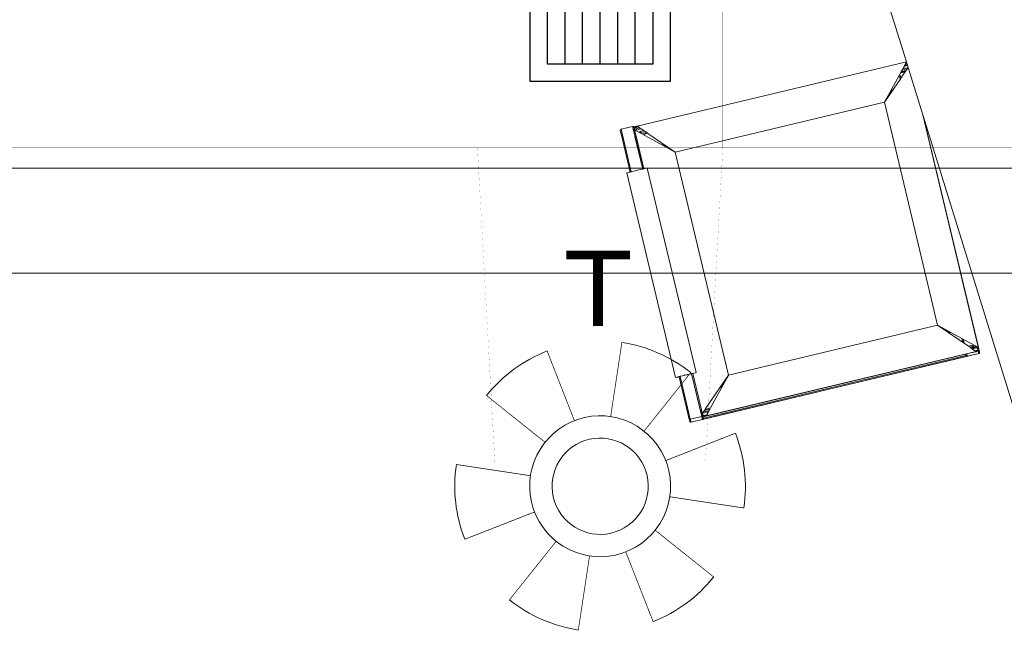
# Model space of a CAD drawing. Header units: millimetres. Extents: x 504675 to 860349, y -23215 to 63575.
# Tile 134 of 177: x 581462 to 582866, y 35757 to 36647. Entities that reach past the tile are written whole.
import ezdxf

# ---------------------------------------------------------------- set-up
doc = ezdxf.new("R2010")
doc.units = ezdxf.units.MM
doc.header["$LTSCALE"] = 10
doc.linetypes.add('LEVEL-F-OVERALL LAYOUT$0$HIDDEN', pattern=[0.375, 0.25, -0.125])
doc.layers.get('0').update_dxf_attribs({"linetype": 'CONTINUOUS'})
for name, color, linetype, lineweight in [('ARCH', 8, 'CONTINUOUS', 0), ('Ceiling', 35, 'CONTINUOUS', 5), ('furniture', 8, 'CONTINUOUS', 5), ('HVAC-Kitchen Fresh Air Duct', 102, 'CONTINUOUS', 30), ('MEPTEK-SAD', 6, 'CONTINUOUS', 30), ('MEPTEK-TEXT', 7, 'CONTINUOUS', 30), ('MEPTEL LINEAR GRILL', 5, 'CONTINUOUS', 30), ('VJA-FF-PENDENT SPRINKLER HEAD', 3, 'CONTINUOUS', 0)]:
    doc.layers.add(name, color=color, linetype=linetype, lineweight=lineweight)
doc.layers.add('LEVEL-F-OVERALL LAYOUT$0$DASH1L', color=8, linetype='LEVEL-F-OVERALL LAYOUT$0$HIDDEN')
doc.styles.get("Standard").update_dxf_attribs({"font": 'verdana.ttf'})

# ---------------------------------------------------------------- blocks, each defined once
blk = doc.blocks.new('ARCH')
at = {"layer": 'LEVEL-F-OVERALL LAYOUT$0$DASH1L'}
h = blk.add_hatch(dxfattribs=at)
h.set_pattern_fill('ANGLE', color=8, scale=10, angle=352.0664)
h.set_pattern_definition([(352.0664444, (-404119.055, 373340.98), (9.6410197, 69.1814516), [50.8, -19.05]), (82.0664444, (-404119.055, 373340.98), (-69.1814516, 9.6410197), [50.8, -19.05])])
edge = h.paths.add_edge_path(flags=16)
edge.add_line((572074.7, 35847.1), (602196.9, 29528.2))
edge.add_line((602196.9, 29528.2), (599472.6, 39352))
edge.add_arc((597545.4, 38817.5), 2000, 15.4994, 89.9984)
edge.add_line((597545.4, 40817.5), (573256.1, 40817.5))
edge.add_arc((576210.3, 22394.2), 18658.7, 99.10996, 106.69033)
edge.add_line((570851.6, 40266.8), (572074.7, 35847.1))
h.paths.add_polyline_path([(583373.8, 40816), (583374.1, 40875), (586424.1, 40859.1), (586423.9, 40816)], flags=16)
h.paths.add_polyline_path([(600840.9, 34605.1), (600792.8, 34591.5), (599498, 39260.6), (599546.1, 39274.3)])
h.paths.add_polyline_path([(587210.4, 32671.8), (587195, 32598.4), (582693, 33542.8), (582708.4, 33616.2)])
edge = h.paths.add_edge_path()
edge.add_line((572071.7, 35387.9), (601863.3, 29138.4))
edge.add_arc((601986.5, 29725.6), 600, 258.1526, 375.4994)
edge.add_line((602564.7, 29886), (599906.3, 39472.3))
edge.add_arc((597545.4, 38817.5), 2450, 15.4994, 89.9984)
edge.add_line((597545.4, 41267.5), (573220.5, 41267.5))
edge.add_arc((576210.3, 22394.2), 19108.7, 99.00183, 106.23582)
edge.add_arc((571035.5, 40164.8), 600, 106.2358, 195.469)
edge.add_line((570457.2, 40004.7), (571616.6, 35815.1))
edge.add_arc((572194.9, 35975.1), 600, 195.469, 258.1526)
h.paths.add_polyline_path([(587210.4, 32671.8), (587195.4, 32600.5), (587195.4, 32600.5)])
at = {"layer": 'furniture'}
for p, q in [((582726.7, 36587.3), (582653.8, 36822.5)), ((582726.7, 36587.3), (582342.6, 36495.6)), ((582718.7, 36571.8), (582723.9, 36581.1)), ((582718.9, 36563.8), (582729.4, 36578.9)), ((582724.5, 36576.3), (582722.4, 36575.9)), ((582722.4, 36575.8), (582722.4, 36575.9)), ((582727.9, 36578.8), (582723.4, 36577.7)), ((582727.9, 36578.8), (582723.4, 36577.7)), ((582726.3, 36574.7), (582723.7, 36574.1)), ((582726.4, 36574.8), (582723.8, 36574.1)), ((582727.9, 36582.1), (582723.9, 36581.1)), ((582723.9, 36581.1), (582724, 36581.3)), ((582724.9, 36583.1), (582724, 36581.3)), ((582728, 36582.3), (582724, 36581.3)), ((582724.5, 36576.4), (582724.5, 36576.3)), ((582724.9, 36583.1), (582727.8, 36583.8)), ((582724.9, 36583.1), (582725.1, 36583.4)), ((582726.3, 36585.6), (582725.1, 36583.4)), ((582727.4, 36577.1), (582725.3, 36576.6)), ((582725.3, 36576.6), (582727.4, 36577)), ((582725.3, 36576.5), (582725.3, 36576.6)), ((582726.3, 36585.6), (582726.9, 36586.7)), ((582726.3, 36585.6), (582726.8, 36585.6)), ((582726.3, 36574.6), (582726.3, 36574.7)), ((582726.9, 36586.7), (582726.7, 36587.3)), ((582726.8, 36585.6), (582726.8, 36585.7)), ((582727.8, 36583.8), (582726.9, 36586.7)), ((582728.3, 36582.3), (582727.8, 36583.8)), ((582728.3, 36582.3), (582728.2, 36582.3)), ((582728.3, 36582.2), (582728.2, 36582.2)), ((582728.3, 36582.2), (582728.3, 36582.3)), ((582729.4, 36578.9), (582728.3, 36582.2)), ((582750.2, 36511.6), (582729.4, 36578.9)), ((582718.7, 36571.8), (582695.5, 36529.6)), ((582695.5, 36529.6), (582717.7, 36561.9)), ((582717.3, 36563.9), (582716.7, 36566.1)), ((582716.7, 36566), (582717.2, 36563.8)), ((582717.4, 36563.2), (582717.2, 36563.8)), ((582717.4, 36563.3), (582717.3, 36563.7)), ((582717.7, 36561.9), (582717.6, 36562)), ((582717.7, 36562), (582718.8, 36563.6)), ((582717.7, 36562), (582717.7, 36562.1)), ((582717.7, 36562), (582717.7, 36561.9)), ((582718.4, 36565.7), (582717.8, 36568)), ((582718.4, 36565.7), (582717.8, 36568)), ((582717.8, 36567.9), (582718.3, 36565.6)), ((582718.5, 36565.8), (582717.9, 36568.1)), ((582718.5, 36564.9), (582718.8, 36563.6)), ((582718.9, 36563.8), (582718.6, 36565.1)), ((582718.9, 36563.6), (582718.6, 36565)), ((582718.9, 36563.7), (582718.6, 36565)), ((582718.9, 36563.6), (582718.8, 36563.6)), ((582718.9, 36563.8), (582718.9, 36563.7)), ((582718.9, 36563.7), (582718.9, 36563.6)), ((582719.9, 36571.7), (582722.4, 36572.2)), ((582722.3, 36572.2), (582719.9, 36571.6)), ((582719.9, 36571.7), (582722.4, 36572.2)), ((582720.1, 36572), (582722.7, 36572.8)), ((582720.6, 36572.8), (582722.9, 36573.3)), ((582720.6, 36572.8), (582720.6, 36572.7)), ((582723.2, 36573.9), (582720.9, 36573.4)), ((582723.3, 36574), (582721, 36573.5)), ((582721, 36573.5), (582723.3, 36574)), ((582723.3, 36574), (582721, 36573.4)), ((582721, 36573.4), (582721, 36573.5)), ((582724.2, 36572.6), (582722.5, 36572.2)), ((582722.6, 36572.3), (582724.3, 36572.7)), ((582722.6, 36572.3), (582724.3, 36572.7)), ((582722.9, 36573.3), (582722.9, 36573.3)), ((582723, 36572.9), (582725.3, 36573.7)), ((582723.3, 36573.4), (582725.5, 36573.9)), ((582723.3, 36573.4), (582723.3, 36573.4)), ((582726.3, 36574.6), (582723.7, 36574)), ((582723.7, 36574.1), (582726.3, 36574.6)), ((582725.5, 36573.9), (582725.6, 36574)), ((582695.5, 36529.6), (582706.3, 36547.7)), ((582695.5, 36529.6), (582706.6, 36547.6)), ((582695.5, 36529.6), (582700.9, 36538.8)), ((582701.1, 36538.7), (582695.5, 36529.6)), ((582701.3, 36538.5), (582695.5, 36529.6)), ((582695.5, 36529.6), (582397.1, 36458.4)), ((582771.3, 36211.8), (582695.5, 36529.6)), ((582750.2, 36511.5), (582750.2, 36511.6)), ((582828.2, 36184.9), (582750.2, 36511.5)), ((582750.6, 36510.5), (582750.2, 36511.5)), ((582750.6, 36510.4), (582750.6, 36510.5)), ((582828.9, 36182.4), (582750.6, 36510.4)), ((582318.9, 36490.5), (582318.7, 36489.9)), ((582319.1, 36490.7), (582318.9, 36490.5)), ((582319.4, 36490.9), (582319.1, 36490.7)), ((582319.6, 36491.1), (582319.4, 36490.9)), ((582319.9, 36491.2), (582319.6, 36491.1)), ((582336.3, 36495.1), (582319.9, 36491.2)), ((582334.4, 36430.4), (582319.9, 36491.2)), ((582336.6, 36495.1), (582336.3, 36495.1)), ((582336.3, 36495.1), (582336.7, 36493.6)), ((582336.3, 36495.1), (582336.6, 36493.6)), ((582336.9, 36495.1), (582336.6, 36495.1)), ((582337.1, 36491.9), (582336.6, 36493.6)), ((582336.6, 36493.6), (582337.3, 36490.6)), ((582336.7, 36493.6), (582336.7, 36493.6)), ((582336.7, 36493.6), (582336.7, 36493.5)), ((582336.7, 36493.5), (582336.8, 36493.3)), ((582336.8, 36493.3), (582337.1, 36491.9)), ((582337.5, 36490.7), (582336.8, 36493.3)), ((582337.2, 36495), (582336.9, 36495.1)), ((582337.1, 36491.9), (582337.5, 36490.7)), ((582337.5, 36494.9), (582337.2, 36495)), ((582337.5, 36490.7), (582337.3, 36490.6)), ((582337.3, 36490.6), (582337.5, 36490.7)), ((582337.4, 36490.6), (582337.3, 36490.6)), ((582337.3, 36490.6), (582337.7, 36489.2)), ((582337.3, 36490.6), (582337.3, 36490.6)), ((582337.4, 36490.6), (582337.5, 36490.7)), ((582337.5, 36490.5), (582337.4, 36490.6)), ((582337.5, 36490.6), (582337.4, 36490.6)), ((582337.9, 36494.5), (582337.5, 36494.9)), ((582337.6, 36490.7), (582337.5, 36490.7)), ((582337.5, 36490.7), (582337.5, 36490.7)), ((582337.5, 36490.7), (582337.6, 36490.7)), ((582337.5, 36490.6), (582337.5, 36490.7)), ((582337.5, 36490.7), (582337.8, 36489.2)), ((582337.5, 36490.7), (582337.6, 36490.7)), ((582337.6, 36490.6), (582337.5, 36490.6)), ((582337.8, 36489.4), (582337.5, 36490.6)), ((582337.8, 36489.2), (582337.5, 36490.5)), ((582338.2, 36493.9), (582337.9, 36494.5)), ((582341.7, 36495.3), (582338.1, 36494.5)), ((582338.1, 36494.4), (582338.1, 36494.5)), ((582338.1, 36494.4), (582338.1, 36494.3)), ((582338.2, 36494.2), (582338.1, 36494.3)), ((582338.2, 36494.2), (582338.2, 36494.1)), ((582338.2, 36494.1), (582338.2, 36493.9)), ((582338.2, 36493.8), (582338.2, 36493.9)), ((582338.3, 36493.7), (582338.2, 36493.8)), ((582338.3, 36493.4), (582338.3, 36493.7)), ((582338.3, 36493.4), (582338.4, 36493.3)), ((582338.4, 36493), (582339.5, 36493.3)), ((582338.4, 36493), (582338.4, 36493.3)), ((582338.4, 36493), (582338.5, 36492.9)), ((582338.4, 36493), (582338.4, 36493)), ((582338.5, 36492.8), (582339.4, 36493)), ((582338.5, 36492.8), (582338.5, 36492.9)), ((582338.5, 36492.9), (582338.5, 36492.8)), ((582338.5, 36492.8), (582338.5, 36492.8)), ((582338.5, 36492.8), (582338.5, 36492.7)), ((582338.5, 36492.7), (582338.5, 36492.6)), ((582338.5, 36492.6), (582338.6, 36492)), ((582338.6, 36492), (582338.8, 36491.4)), ((582338.8, 36491.4), (582338.9, 36491)), ((582338.9, 36491), (582338.9, 36490.9)), ((582339, 36491), (582338.9, 36490.9)), ((582338.9, 36491), (582338.9, 36490.9)), ((582339, 36491), (582338.9, 36491)), ((582338.9, 36490.9), (582338.9, 36490.9)), ((582338.9, 36490.9), (582339.1, 36490.1)), ((582338.9, 36490.9), (582339, 36490.8)), ((582339, 36491.9), (582339.3, 36492.7)), ((582339, 36491), (582339, 36491.9)), ((582339, 36491), (582339.1, 36491.1)), ((582339, 36491), (582339, 36491)), ((582339, 36491), (582339, 36491)), ((582339, 36490.8), (582339, 36491)), ((582339.1, 36491), (582339, 36491)), ((582339, 36490.8), (582339.1, 36490.5)), ((582339.1, 36491.2), (582339.4, 36492.6)), ((582339.5, 36492.6), (582339.1, 36491.2)), ((582339.1, 36491.1), (582341.2, 36491.6)), ((582341.3, 36491.5), (582339.1, 36491)), ((582339.1, 36491.2), (582339.1, 36491.2)), ((582339.1, 36491.2), (582339.1, 36491.1)), ((582339.1, 36491.1), (582339.1, 36491)), ((582339.1, 36491), (582339.1, 36490.9)), ((582339.1, 36490.8), (582339.2, 36490.2)), ((582339.1, 36490.5), (582339.2, 36490.2)), ((582339.1, 36490.1), (582339.1, 36490.5)), ((582339.3, 36492.7), (582339.4, 36493)), ((582339.4, 36493), (582339.5, 36493.3)), ((582339.4, 36493), (582339.7, 36493.1)), ((582339.4, 36492.7), (582339.5, 36492.8)), ((582339.5, 36493.3), (582339.7, 36493.6)), ((582339.5, 36493.3), (582339.8, 36493.3)), ((582339.8, 36493.1), (582339.5, 36492.7)), ((582339.5, 36492.8), (582339.7, 36493.1)), ((582339.7, 36493.6), (582340.2, 36494.3)), ((582339.7, 36493.1), (582339.8, 36493.3)), ((582339.7, 36493.1), (582339.8, 36493.1)), ((582339.8, 36493.3), (582340.3, 36494.1)), ((582339.8, 36493.1), (582342.2, 36493.7)), ((582339.9, 36493.3), (582339.8, 36493.1)), ((582339.8, 36493.3), (582339.9, 36493.3)), ((582340.3, 36494), (582339.9, 36493.3)), ((582339.9, 36493.3), (582342, 36493.8)), ((582340.2, 36494.3), (582340.9, 36494.9)), ((582341.1, 36494.7), (582340.3, 36494)), ((582340.3, 36494.1), (582341, 36494.7)), ((582340.9, 36494.9), (582341.7, 36495.3)), ((582341.1, 36494.8), (582341.5, 36495.1)), ((582341.5, 36495), (582341.1, 36494.7)), ((582342.7, 36495.5), (582341.5, 36495)), ((582341.5, 36495.1), (582342.4, 36495.5)), ((582343.1, 36490.5), (582341.5, 36490.1)), ((582341.7, 36495.3), (582342.6, 36495.6)), ((582342.4, 36495.5), (582341.7, 36495.3)), ((582341.7, 36495.3), (582341.7, 36495.3)), ((582342, 36491.8), (582343.8, 36492.2)), ((582343.8, 36492.1), (582342.1, 36491.7)), ((582342.4, 36495.5), (582342.6, 36495.6)), ((582342.7, 36495.6), (582342.4, 36495.5)), ((582342.4, 36493.9), (582344.4, 36494.4)), ((582342.6, 36495.6), (582342.6, 36495.6)), ((582342.6, 36495.6), (582342.7, 36495.6)), ((582342.6, 36493.8), (582344.6, 36494.3)), ((582342.7, 36495.6), (582342.7, 36495.5)), ((582342.7, 36495.5), (582344.4, 36494.4)), ((582348.3, 36491.7), (582344, 36490.7)), ((582348.4, 36491.7), (582344.1, 36490.6)), ((582348.5, 36491.6), (582344.2, 36490.5)), ((582344.4, 36494.4), (582344.6, 36494.3)), ((582346.7, 36492.8), (582344.5, 36492.3)), ((582344.6, 36494.3), (582346.4, 36493)), ((582344.6, 36492.4), (582346.6, 36492.9)), ((582346.4, 36493), (582346.6, 36492.9)), ((582346.6, 36492.9), (582346.7, 36492.8)), ((582346.7, 36492.8), (582348.3, 36491.7)), ((582348.3, 36491.7), (582348.4, 36491.7)), ((582348.4, 36491.7), (582348.5, 36491.6)), ((582348.5, 36491.6), (582357.8, 36485.3)), ((582318.7, 36489.9), (582318.7, 36489.2)), ((582318.7, 36489.2), (582320.3, 36482.6)), ((582318.7, 36489.2), (582319.6, 36486.3)), ((582319.8, 36485.5), (582319.6, 36486.3)), ((582320.3, 36482.6), (582332.9, 36430.1)), ((582320.6, 36482), (582320.3, 36482.6)), ((582320.3, 36482.6), (582321.2, 36479.4)), ((582321.3, 36478.9), (582321.2, 36479.4)), ((582337.7, 36489.2), (582337.7, 36489)), ((582337.7, 36489.2), (582337.8, 36489.2)), ((582337.7, 36489.2), (582337.8, 36489.2)), ((582337.8, 36489.2), (582337.7, 36489.2)), ((582337.8, 36489), (582337.7, 36489)), ((582337.7, 36489), (582338.3, 36486.6)), ((582337.9, 36489.6), (582337.8, 36489.4)), ((582337.8, 36489.4), (582337.8, 36489.2)), ((582337.9, 36489.2), (582337.8, 36489.4)), ((582337.8, 36489.2), (582337.9, 36489.2)), ((582337.8, 36489.2), (582337.8, 36489.2)), ((582337.8, 36489), (582337.8, 36489.2)), ((582337.9, 36489.1), (582337.8, 36489)), ((582338.3, 36486.9), (582337.8, 36489)), ((582338, 36489.3), (582337.9, 36489.2)), ((582337.9, 36489.1), (582338, 36489.2)), ((582337.9, 36489.1), (582337.9, 36489.2)), ((582337.9, 36489.2), (582337.9, 36489.2)), ((582338, 36489.1), (582337.9, 36489.1)), ((582337.9, 36489.1), (582337.9, 36489.1)), ((582337.9, 36489.1), (582338.8, 36485.4)), ((582338.3, 36486.9), (582338.3, 36486.9)), ((582338.3, 36486.8), (582338.3, 36486.9)), ((582338.7, 36485.3), (582338.3, 36486.8)), ((582338.3, 36486.8), (582338.6, 36485.3)), ((582338.3, 36486.6), (582338.6, 36485.3)), ((582338.3, 36486.6), (582338.6, 36485.3)), ((582338.6, 36485.3), (582338.6, 36485.3)), ((582338.7, 36485.3), (582338.6, 36485.3)), ((582338.6, 36485.3), (582338.6, 36485.1)), ((582338.6, 36485.3), (582338.9, 36484.5)), ((582338.8, 36484.5), (582338.6, 36485.1)), ((582338.7, 36485.3), (582338.8, 36485.4)), ((582339, 36484.5), (582338.7, 36485.3)), ((582338.8, 36485.4), (582339, 36484.5)), ((582338.9, 36485.4), (582338.8, 36485.4)), ((582338.9, 36484.5), (582338.8, 36484.5)), ((582338.9, 36484.5), (582338.8, 36484.5)), ((582338.8, 36484.5), (582338.8, 36484.4)), ((582338.9, 36484.4), (582338.8, 36484.4)), ((582338.8, 36484.4), (582339.3, 36482.4)), ((582339.1, 36483.7), (582338.8, 36484.4)), ((582338.9, 36484.5), (582338.9, 36484.5)), ((582338.9, 36484.4), (582338.9, 36484.5)), ((582338.9, 36484.5), (582338.9, 36484.5)), ((582339, 36484.5), (582338.9, 36484.5)), ((582338.9, 36484.5), (582338.9, 36484.4)), ((582338.9, 36484.4), (582338.9, 36484.5)), ((582338.9, 36484.4), (582338.9, 36484.4)), ((582338.9, 36484.4), (582339.1, 36483.7)), ((582338.9, 36484.4), (582338.9, 36484.4)), ((582338.9, 36484.4), (582339, 36484.4)), ((582339.1, 36483.7), (582338.9, 36484.4)), ((582339.1, 36483.7), (582338.9, 36484.4)), ((582339, 36484.5), (582339.1, 36484.4)), ((582339, 36484.4), (582339, 36484.5)), ((582339.1, 36484.5), (582339, 36484.5)), ((582339, 36484.5), (582339, 36484.5)), ((582339.5, 36482.5), (582339, 36484.4)), ((582339, 36484.4), (582339.1, 36484.4)), ((582339.1, 36490), (582339.1, 36490.1)), ((582339.1, 36490.1), (582339.1, 36490.1)), ((582339.2, 36490), (582339.1, 36490)), ((582339.2, 36489.7), (582339.1, 36490)), ((582339.1, 36484.4), (582339.1, 36484.4)), ((582339.1, 36484.4), (582339.5, 36482.5)), ((582339.1, 36483.7), (582339.4, 36482.7)), ((582339.2, 36490.2), (582339.2, 36490.1)), ((582339.2, 36490.1), (582339.2, 36490)), ((582339.2, 36490), (582339.2, 36490.1)), ((582339.2, 36490), (582339.2, 36490)), ((582339.2, 36490), (582339.2, 36490)), ((582339.2, 36490), (582339.2, 36490)), ((582339.8, 36489.7), (582339.2, 36490)), ((582339.2, 36489.6), (582339.2, 36489.7)), ((582339.3, 36489.6), (582339.2, 36489.6)), ((582339.2, 36489.5), (582339.2, 36489.6)), ((582339.2, 36489.5), (582339.3, 36489.5)), ((582339.3, 36489.4), (582339.2, 36489.5)), ((582339.3, 36489.4), (582339.3, 36489.4)), ((582339.8, 36487.2), (582339.3, 36489.4)), ((582339.4, 36482.4), (582339.3, 36482.4)), ((582339.3, 36482.4), (582339.3, 36482.3)), ((582339.3, 36482.4), (582339.4, 36482.4)), ((582339.3, 36482.4), (582339.4, 36482.4)), ((582339.4, 36482.3), (582339.3, 36482.3)), ((582339.3, 36482.3), (582339.6, 36480.9)), ((582339.4, 36482.7), (582339.4, 36482.4)), ((582339.4, 36482.4), (582339.4, 36482.7)), ((582339.5, 36482.4), (582339.4, 36482.4)), ((582339.4, 36482.4), (582339.4, 36482.4)), ((582339.4, 36482.3), (582339.4, 36482.4)), ((582339.4, 36482.3), (582339.4, 36482.4)), ((582339.6, 36482.4), (582339.4, 36482.3)), ((582339.8, 36481), (582339.4, 36482.4)), ((582339.7, 36482.1), (582339.4, 36482.3)), ((582339.4, 36482.3), (582339.4, 36482.3)), ((582339.4, 36482.2), (582339.4, 36482.3)), ((582339.4, 36482.2), (582339.8, 36481)), ((582339.6, 36482.6), (582339.5, 36482.5)), ((582339.5, 36482.5), (582339.5, 36482.4)), ((582339.5, 36482.5), (582339.6, 36482.5)), ((582339.6, 36480.9), (582339.8, 36481)), ((582339.8, 36481), (582339.6, 36480.9)), ((582339.6, 36480.9), (582339.7, 36480.8)), ((582339.8, 36480.9), (582339.7, 36480.8)), ((582339.7, 36480.8), (582345.4, 36456.9)), ((582340.5, 36489.9), (582339.8, 36489.7)), ((582339.9, 36489.6), (582339.8, 36489.7)), ((582339.8, 36487.2), (582340, 36486.4)), ((582339.8, 36481), (582339.9, 36481)), ((582340, 36481), (582339.8, 36481)), ((582339.8, 36480.9), (582339.8, 36481)), ((582339.9, 36481), (582339.8, 36481)), ((582340, 36480.9), (582339.8, 36480.9)), ((582350.9, 36434.4), (582339.8, 36480.9)), ((582339.8, 36480.9), (582350.9, 36434.4)), ((582340.6, 36489.8), (582339.9, 36489.6)), ((582340, 36489.6), (582339.9, 36489.6)), ((582340.7, 36489.7), (582340, 36489.6)), ((582343.2, 36487.8), (582340, 36489.6)), ((582340, 36486.4), (582340.4, 36484.8)), ((582340.4, 36484.8), (582340.4, 36484.8)), ((582340.4, 36484.8), (582340.4, 36484.7)), ((582340.4, 36484.7), (582340.4, 36484.7)), ((582340.4, 36484.7), (582340.8, 36482.9)), ((582340.9, 36482.9), (582340.8, 36482.9)), ((582340.8, 36482.9), (582340.8, 36482.8)), ((582340.9, 36482.8), (582340.8, 36482.8)), ((582340.8, 36482.8), (582340.9, 36482.7)), ((582340.9, 36482.7), (582340.9, 36482.7)), ((582340.9, 36482.7), (582341, 36482.3)), ((582341, 36482.2), (582341, 36482.3)), ((582341, 36482.3), (582341, 36482.3)), ((582341, 36482.2), (582341.2, 36481.3)), ((582341.2, 36481.3), (582341.2, 36481.3)), ((582341.2, 36481.3), (582341.2, 36481.2)), ((582341.2, 36481.2), (582341.2, 36481.2)), ((582341.2, 36481.2), (582352.3, 36434.7)), ((582352.3, 36434.7), (582341.2, 36481.2)), ((582343.2, 36490.4), (582341.7, 36490)), ((582343.3, 36490.3), (582341.9, 36490)), ((582370.2, 36473.2), (582343.2, 36487.8)), ((582345.9, 36487.7), (582347.7, 36488.1)), ((582346.1, 36487.5), (582347.9, 36488)), ((582347.3, 36486.3), (582348.3, 36486.5)), ((582348.4, 36488.3), (582350.4, 36488.8)), ((582348.4, 36486.5), (582349.4, 36486.8)), ((582348.6, 36488.1), (582350.6, 36488.6)), ((582350.2, 36487), (582352.3, 36487.5)), ((582351.7, 36485.4), (582350.7, 36485.2)), ((582351.8, 36485.4), (582350.8, 36485.1)), ((582351.9, 36485.3), (582350.9, 36485.1)), ((582354.4, 36486.1), (582352.2, 36485.6)), ((582354.5, 36486), (582352.2, 36485.5)), ((582354.7, 36486), (582352.4, 36485.4)), ((582353.6, 36484.3), (582352.7, 36484)), ((582353.7, 36484.2), (582352.8, 36484)), ((582356.3, 36484.9), (582353.8, 36484.3)), ((582356.4, 36484.8), (582353.9, 36484.2)), ((582357.8, 36485.3), (582357.7, 36485.2)), ((582357.8, 36485.3), (582357.9, 36485.2)), ((582357.9, 36485.2), (582357.8, 36485.2)), ((582357.9, 36485.2), (582397.1, 36458.4)), ((582397.1, 36458.4), (582370.2, 36473.2)), ((582397.1, 36458.4), (582379.1, 36469.5)), ((582397.1, 36458.4), (582387.9, 36463.9)), ((582397.1, 36458.4), (582387.9, 36463.8)), ((582397.1, 36458.4), (582388, 36464)), ((582388.2, 36464.2), (582397.1, 36458.4)), ((582345.4, 36456.9), (582350.8, 36434.3)), ((582397.1, 36458.4), (582473, 36140.6)), ((582350.8, 36434.3), (582349.9, 36434.1)), ((582350.9, 36434.4), (582350.8, 36434.3)), ((582352.3, 36434.7), (582350.9, 36434.4)), ((582350.9, 36434.4), (582350.9, 36434.4)), ((582353.8, 36435), (582352.3, 36434.7)), ((582352.3, 36434.7), (582352.3, 36434.7)), ((582356.3, 36435.6), (582353.8, 36435)), ((582357.2, 36435.8), (582356.3, 36435.6)), ((582357.2, 36435.8), (582426.8, 36144.1)), ((582328.9, 36429.1), (582328, 36428.9)), ((582397.6, 36137.2), (582328, 36428.9)), ((582331.4, 36429.7), (582328.9, 36429.1)), ((582332.9, 36430.1), (582331.4, 36429.7)), ((582334.4, 36430.4), (582332.9, 36430.1)), ((582335.3, 36430.7), (582334.4, 36430.4)), ((582340, 36431.8), (582335.3, 36430.7)), ((582345.1, 36433), (582340, 36431.8)), ((582349.9, 36434.1), (582345.1, 36433)), ((582473, 36140.6), (582771.3, 36211.8)), ((582771.3, 36211.8), (582780.6, 36206.4)), ((582780.3, 36205.9), (582771.3, 36211.8)), ((582771.3, 36211.8), (582805.7, 36192.9)), ((582771.3, 36211.8), (582817.9, 36179.8)), ((582789.5, 36200.9), (582771.3, 36211.8)), ((582771.3, 36211.8), (582789.4, 36200.7)), ((582771.3, 36211.8), (582780.4, 36206.2)), ((582806.2, 36190.9), (582805.7, 36192.9)), ((582805.7, 36192.9), (582805.8, 36192.8)), ((582806.3, 36190.9), (582805.8, 36192.8)), ((582805.8, 36192.8), (582825.3, 36182.1)), ((582806.8, 36188.3), (582806.4, 36190.2)), ((582806.9, 36188.2), (582806.5, 36190.1)), ((582807.8, 36190.9), (582808, 36189.8)), ((582808.1, 36189.8), (582807.8, 36190.8)), ((582808.1, 36189.8), (582807.9, 36190.8)), ((582808.2, 36189.7), (582808, 36190.8)), ((582808.2, 36189.1), (582808.8, 36186.6)), ((582808.9, 36186.5), (582808.3, 36189)), ((582808.9, 36186.5), (582808.3, 36189)), ((582809, 36186.3), (582808.4, 36189)), ((582808.9, 36186.4), (582808.9, 36186.5)), ((582816.7, 36182.1), (582818.6, 36182.6)), ((582816.7, 36182.2), (582816.7, 36182.1)), ((582818.7, 36182.6), (582818.6, 36182.6)), ((582818.7, 36182.7), (582818.8, 36182.6)), ((582821.6, 36183.3), (582818.8, 36182.6)), ((582818.8, 36182.6), (582821.6, 36183.3)), ((582821, 36181.6), (582822.8, 36182.1)), ((582822.7, 36182.1), (582821, 36181.7)), ((582825.4, 36181.6), (582822.9, 36180.9)), ((582825.3, 36182.1), (582825.9, 36181.7)), ((582825.9, 36181.6), (582825.8, 36181.7)), ((582825.9, 36181.7), (582825.9, 36181.6)), ((582825.9, 36181.7), (582827.2, 36181)), ((582828.2, 36184.9), (582828.2, 36184.9)), ((582828.5, 36183.4), (582828.2, 36184.9)), ((582828.8, 36182.4), (582828.5, 36183.4)), ((582828.8, 36182.3), (582828.9, 36182.4)), ((582828.9, 36182.4), (582828.8, 36182.3)), ((582828.8, 36182.3), (582828.8, 36182.4)), ((582828.8, 36182.3), (582828.8, 36182.4)), ((582828.8, 36182.3), (582828.8, 36182.3)), ((582828.9, 36182.1), (582828.8, 36182.3)), ((582828.9, 36182.4), (582828.9, 36182.4)), ((582828.9, 36182), (582828.9, 36182.1)), ((582829.4, 36180.2), (582828.9, 36182)), ((582829.3, 36180.4), (582828.9, 36182)), ((582436.1, 36077.4), (582813.5, 36167.5)), ((582436.8, 36081.2), (582811.1, 36170.5)), ((582811.6, 36168.7), (582437.3, 36079.4)), ((582441.2, 36082.4), (582826, 36174.2)), ((582441.6, 36082.4), (582811.1, 36170.5)), ((582829.9, 36171.3), (582782.9, 36160.1)), ((582811.1, 36170.6), (582812.6, 36170.9)), ((582811.5, 36169.3), (582811.1, 36170.6)), ((582811.5, 36169.3), (582811.1, 36170.6)), ((582811.1, 36170.5), (582811.1, 36170.6)), ((582811.1, 36170.6), (582811.1, 36170.6)), ((582811.1, 36170.5), (582811.1, 36170.5)), ((582811.2, 36170.6), (582811.6, 36168.7)), ((582811.6, 36168.7), (582811.5, 36169.3)), ((582811.6, 36168.6), (582813.1, 36169)), ((582811.6, 36168.7), (582813.1, 36169)), ((582811.6, 36168.7), (582813.1, 36169)), ((582811.6, 36168.6), (582811.6, 36168.7)), ((582811.7, 36168.5), (582811.6, 36168.6)), ((582813.2, 36168.9), (582811.7, 36168.5)), ((582811.7, 36168.4), (582811.7, 36168.5)), ((582811.9, 36168.1), (582811.7, 36168.4)), ((582812.1, 36167.9), (582811.9, 36168.1)), ((582812.3, 36167.7), (582812.1, 36167.9)), ((582813.1, 36169), (582812.2, 36170.8)), ((582812.9, 36167.5), (582812.3, 36167.7)), ((582812.6, 36170.9), (582825.6, 36174)), ((582813.1, 36169), (582812.6, 36170.9)), ((582812.6, 36170.9), (582812.7, 36170.7)), ((582812.6, 36170.9), (582812.6, 36170.9)), ((582813.1, 36169), (582812.7, 36170.7)), ((582812.7, 36170.7), (582813.1, 36169)), ((582813.1, 36169), (582812.7, 36170.7)), ((582812.9, 36167.5), (582813.2, 36168.9)), ((582813.5, 36167.5), (582812.9, 36167.5)), ((582812.9, 36167.5), (582813.5, 36167.5)), ((582813.1, 36169), (582813.1, 36169)), ((582813.1, 36169), (582813.2, 36168.9)), ((582813.2, 36168.9), (582813.5, 36167.5)), ((582829.9, 36171.3), (582813.5, 36167.5)), ((582813.5, 36167.5), (582829.9, 36171.3)), ((582818.5, 36179.9), (582817.9, 36179.8)), ((582819, 36179), (582817.9, 36179.8)), ((582818.8, 36181.1), (582818.4, 36181)), ((582818.4, 36181), (582818.4, 36181)), ((582818.5, 36179.9), (582818.5, 36179.9)), ((582820.4, 36181.5), (582818.8, 36181.1)), ((582819, 36179), (582820.3, 36179.4)), ((582820.3, 36179.4), (582819, 36179)), ((582820.3, 36179.4), (582819, 36179)), ((582819, 36179), (582819, 36179)), ((582820.7, 36177.9), (582819, 36179)), ((582819.7, 36180.2), (582819.6, 36180.2)), ((582821.7, 36180.7), (582819.7, 36180.2)), ((582819.8, 36178.5), (582824.5, 36179.1)), ((582820.4, 36179.3), (582820.3, 36179.4)), ((582820.4, 36181.5), (582820.4, 36181.5)), ((582820.6, 36177.9), (582824.8, 36178.9)), ((582824.8, 36178.9), (582820.7, 36177.9)), ((582820.8, 36177.8), (582820.7, 36177.9)), ((582823.6, 36180.1), (582820.8, 36179.4)), ((582823.6, 36180.1), (582820.8, 36179.5)), ((582820.8, 36179.5), (582820.8, 36179.4)), ((582824.9, 36178.8), (582820.8, 36177.8)), ((582824.4, 36175.3), (582820.8, 36177.8)), ((582821.8, 36180.7), (582821.7, 36180.7)), ((582822, 36180.7), (582821.9, 36180.7)), ((582822.8, 36181), (582822, 36180.7)), ((582822.8, 36180.9), (582822, 36180.7)), ((582822.9, 36180.9), (582822.8, 36181)), ((582825.4, 36181.5), (582822.9, 36180.9)), ((582824.1, 36180.2), (582825.5, 36180.6)), ((582825.5, 36180.6), (582824.1, 36180.2)), ((582825.5, 36180.6), (582824.1, 36180.2)), ((582826.4, 36175.8), (582824.4, 36175.3)), ((582824.4, 36175.3), (582826.4, 36175.8)), ((582824.4, 36175.3), (582824.4, 36175.3)), ((582825.9, 36174.2), (582824.4, 36175.3)), ((582825.6, 36174), (582828.9, 36174.8)), ((582826, 36174.2), (582825.6, 36174)), ((582825.7, 36179.3), (582827.6, 36179.6)), ((582827.7, 36179.5), (582825.9, 36179.1)), ((582825.9, 36179.1), (582827.7, 36179.5)), ((582825.9, 36174.2), (582827.1, 36174.7)), ((582826, 36174.2), (582825.9, 36174.2)), ((582827.9, 36179.5), (582826, 36179)), ((582826, 36174.2), (582826.8, 36174.5)), ((582828.6, 36176.3), (582826.7, 36175.9)), ((582826.7, 36175.8), (582828.6, 36176.3)), ((582826.8, 36174.5), (582827.1, 36174.6)), ((582826.9, 36180.9), (582827.2, 36181)), ((582827.2, 36181), (582826.9, 36180.9)), ((582828.3, 36175.6), (582827.1, 36174.6)), ((582827.1, 36174.7), (582827.5, 36175.1)), ((582827.1, 36174.6), (582827.6, 36174.9)), ((582827.6, 36180.8), (582827.2, 36181)), ((582827.5, 36175.1), (582828.2, 36175.7)), ((582827.6, 36180.8), (582827.7, 36180.2)), ((582827.6, 36180.8), (582827.7, 36180.7)), ((582827.6, 36180.8), (582827.8, 36180.2)), ((582827.6, 36174.9), (582828.3, 36175.5)), ((582827.9, 36180.1), (582827.7, 36180.7)), ((582827.7, 36180.7), (582828.1, 36180.5)), ((582827.7, 36180.2), (582827.8, 36180.2)), ((582827.9, 36179.5), (582828.3, 36177.6)), ((582827.9, 36179.4), (582828.3, 36177.6)), ((582828.1, 36180.5), (582828, 36180)), ((582828.1, 36180.5), (582829.3, 36179.8)), ((582828.5, 36177.5), (582828.1, 36179.4)), ((582831.1, 36173.2), (582828.1, 36179.4)), ((582828.1, 36179.4), (582828.5, 36177.5)), ((582828.2, 36175.7), (582828.6, 36176.3)), ((582828.3, 36177.6), (582828.4, 36177.6)), ((582828.6, 36176.2), (582828.3, 36175.6)), ((582828.3, 36175.5), (582828.7, 36176)), ((582828.4, 36177.4), (582828.6, 36176.4)), ((582828.4, 36177.4), (582828.7, 36176.4)), ((582829.3, 36179.8), (582828.5, 36179.6)), ((582829.3, 36179.8), (582828.5, 36179.6)), ((582828.7, 36176.5), (582828.6, 36177.4)), ((582828.6, 36177.4), (582829.6, 36172.9)), ((582828.6, 36176.4), (582828.7, 36176.5)), ((582828.6, 36176.4), (582828.6, 36176.4)), ((582828.6, 36176.4), (582828.6, 36176.4)), ((582828.6, 36176.4), (582828.6, 36176.3)), ((582828.7, 36176.4), (582828.6, 36176.3)), ((582828.6, 36176.3), (582828.6, 36176.4)), ((582828.6, 36176.4), (582828.7, 36176.4)), ((582828.6, 36176.4), (582828.6, 36176.4)), ((582828.6, 36176.3), (582828.6, 36176.3)), ((582828.6, 36176.3), (582828.6, 36176.3)), ((582828.7, 36176.3), (582828.6, 36176.3)), ((582828.6, 36176.3), (582828.6, 36176.3)), ((582828.6, 36176.3), (582828.6, 36176.3)), ((582828.6, 36176.3), (582828.6, 36176.3)), ((582828.6, 36176.3), (582828.6, 36176.2)), ((582828.6, 36176.3), (582828.7, 36176.1)), ((582828.6, 36176.3), (582828.6, 36176.3)), ((582828.6, 36176.3), (582828.6, 36176.3)), ((582828.6, 36176.2), (582828.7, 36176)), ((582828.7, 36176.5), (582829.1, 36177.1)), ((582829.1, 36177), (582828.7, 36176.5)), ((582828.8, 36176.2), (582828.7, 36176.5)), ((582828.7, 36176.4), (582828.7, 36176.4)), ((582828.7, 36176.4), (582828.7, 36176.3)), ((582828.7, 36176.1), (582828.8, 36176.2)), ((582828.7, 36176), (582828.7, 36176.1)), ((582828.7, 36176.1), (582829, 36174.9)), ((582828.7, 36176), (582829, 36174.8)), ((582828.8, 36176.2), (582828.9, 36176.3)), ((582829.1, 36174.9), (582828.8, 36176.2)), ((582828.9, 36176.3), (582829.3, 36177.1)), ((582829.5, 36172.9), (582828.9, 36174.8)), ((582828.9, 36174.8), (582829, 36174.8)), ((582829, 36174.8), (582829, 36174.9)), ((582829, 36174.9), (582829.6, 36172.9)), ((582829, 36174.9), (582829.1, 36174.9)), ((582829, 36174.8), (582829.6, 36172.9)), ((582829, 36174.8), (582829.5, 36172.9)), ((582829.5, 36178.5), (582829.1, 36177.2)), ((582829.1, 36177.2), (582829.5, 36178.5)), ((582829.1, 36177.1), (582829.1, 36177.2)), ((582829.1, 36177.1), (582829.1, 36177.1)), ((582829.1, 36177.1), (582829.1, 36177)), ((582829.1, 36174.9), (582829.4, 36175)), ((582829.6, 36172.9), (582829.1, 36174.9)), ((582829.3, 36180.4), (582829.4, 36180.2)), ((582829.3, 36180.4), (582829.3, 36180.1)), ((582829.3, 36180.1), (582829.3, 36180.1)), ((582829.4, 36179.8), (582829.3, 36180.1)), ((582829.4, 36179), (582829.3, 36179.8)), ((582829.3, 36179.8), (582829.4, 36179.8)), ((582829.3, 36177.1), (582829.5, 36178)), ((582829.4, 36180.2), (582829.5, 36179.9)), ((582829.5, 36179.9), (582829.4, 36179.8)), ((582829.5, 36179.9), (582829.4, 36179.8)), ((582829.5, 36178.9), (582829.4, 36179.8)), ((582830.1, 36176.8), (582829.4, 36179.8)), ((582829.4, 36179.8), (582829.4, 36179.8)), ((582829.4, 36179.8), (582829.4, 36179)), ((582829.4, 36178.6), (582829.4, 36178.9)), ((582829.4, 36178.6), (582829.5, 36178.5)), ((582829.4, 36175), (582829.8, 36175.3)), ((582831.1, 36173.2), (582829.5, 36179.9)), ((582831.1, 36173.2), (582829.5, 36179.9)), ((582829.5, 36178), (582829.5, 36178.9)), ((582829.5, 36172.9), (582829.5, 36172.9)), ((582829.6, 36172.9), (582829.5, 36172.9)), ((582829.5, 36172.8), (582829.5, 36172.9)), ((582829.5, 36172.9), (582829.5, 36172.8)), ((582829.5, 36172.8), (582829.5, 36172.8)), ((582829.5, 36172.8), (582829.6, 36172.8)), ((582830.5, 36171.6), (582829.5, 36172.8)), ((582829.9, 36171.3), (582829.5, 36172.8)), ((582829.5, 36172.8), (582829.5, 36172.8)), ((582829.5, 36172.8), (582829.5, 36172.8)), ((582829.9, 36171.3), (582829.5, 36172.8)), ((582831, 36173.2), (582829.6, 36172.9)), ((582831.1, 36173.2), (582829.6, 36172.9)), ((582829.6, 36172.8), (582829.6, 36172.8)), ((582829.8, 36175.3), (582830, 36175.8)), ((582830.5, 36171.6), (582829.9, 36171.3)), ((582829.9, 36171.3), (582830.5, 36171.6)), ((582830, 36175.8), (582830.2, 36176.3)), ((582830.1, 36176.8), (582831.1, 36173.2)), ((582830.2, 36176.3), (582830.1, 36176.8)), ((582831, 36173.2), (582830.2, 36176.3)), ((582830.9, 36172), (582830.5, 36171.6)), ((582831, 36172.3), (582830.9, 36172)), ((582831.1, 36172.9), (582831, 36173.2)), ((582831.1, 36173.2), (582831, 36173.2)), ((582831.1, 36172.6), (582831, 36172.3)), ((582831.1, 36173.2), (582831.1, 36172.9)), ((582831.1, 36172.9), (582831.1, 36172.6)), ((582782.7, 36160.1), (582466.9, 36084.7)), ((582782.8, 36160.1), (582782.7, 36160.1)), ((582782.9, 36160.1), (582782.8, 36160.1)), ((582404.9, 36139), (582407.3, 36139.5)), ((582407.3, 36139.5), (582409.7, 36140.1)), ((582409.7, 36140.1), (582410.5, 36140.3)), ((582410.5, 36140.3), (582413.9, 36141.1)), ((582413.9, 36141.1), (582414.7, 36141.3)), ((582414.7, 36141.3), (582417.1, 36141.8)), ((582417.1, 36141.8), (582419.5, 36142.4)), ((582419.5, 36142.4), (582419.7, 36142.4)), ((582419.7, 36142.4), (582420.4, 36142.6)), ((582420.4, 36142.6), (582420.5, 36142.6)), ((582420.4, 36142.6), (582434.9, 36081.8)), ((582420.7, 36142.7), (582420.5, 36142.6)), ((582420.7, 36142.6), (582420.6, 36142.6)), ((582420.6, 36142.6), (582420.7, 36142.6)), ((582420.7, 36142.7), (582421.5, 36142.9)), ((582421.8, 36142.9), (582421.5, 36142.8)), ((582421.5, 36142.8), (582421.8, 36142.9)), ((582421.5, 36142.9), (582421.8, 36142.9)), ((582421.9, 36143), (582421.8, 36142.9)), ((582422, 36142.9), (582421.8, 36142.9)), ((582421.9, 36143), (582423.4, 36143.4)), ((582421.9, 36143), (582421.9, 36143)), ((582421.9, 36143), (582421.9, 36143)), ((582421.9, 36143), (582422, 36142.9)), ((582423.4, 36143.3), (582422, 36142.9)), ((582422, 36142.9), (582434.4, 36091)), ((582425.9, 36143.9), (582423.4, 36143.3)), ((582423.4, 36143.4), (582425.9, 36143.9)), ((582426.8, 36144.1), (582425.9, 36143.9)), ((582425.9, 36143.9), (582426.8, 36144.1)), ((582473, 36140.6), (582447.5, 36094.1)), ((582461.1, 36123.3), (582473, 36140.6)), ((582473, 36140.6), (582461.9, 36122.5)), ((582467.1, 36131.6), (582473, 36140.6)), ((582473, 36140.6), (582467.4, 36131.5)), ((582467.5, 36131.4), (582473, 36140.6)), ((582473, 36140.6), (582467.6, 36131.3)), ((582397.6, 36137.2), (582398.5, 36137.4)), ((582398.5, 36137.3), (582397.6, 36137.2)), ((582398.5, 36137.4), (582401, 36138)), ((582401.1, 36137.9), (582398.5, 36137.3)), ((582401, 36138), (582402.5, 36138.4)), ((582402.5, 36138.3), (582401.1, 36137.9)), ((582402.5, 36138.4), (582404, 36138.7)), ((582402.5, 36138.4), (582402.5, 36138.3)), ((582402.5, 36138.3), (582402.5, 36138.3)), ((582402.5, 36138.3), (582415, 36085.7)), ((582404, 36138.7), (582404.8, 36138.9)), ((582404, 36138.7), (582404, 36138.7)), ((582418.5, 36077.9), (582404, 36138.7)), ((582404.8, 36138.9), (582404.9, 36139)), ((582461.1, 36123.3), (582440, 36092.3)), ((582415.1, 36085.7), (582415, 36085.7)), ((582415.1, 36085.7), (582416.6, 36079.1)), ((582466.7, 36084.7), (582419.8, 36073.5)), ((582434.1, 36091), (582433.8, 36091.3)), ((582433.9, 36090.9), (582434.1, 36091)), ((582434.1, 36090.9), (582433.9, 36090.8)), ((582434.1, 36091), (582434.1, 36091)), ((582434.1, 36091), (582434.3, 36091)), ((582434.2, 36090.9), (582434.1, 36091)), ((582434.2, 36090.9), (582434.1, 36090.9)), ((582434.5, 36090.3), (582434.2, 36090.9)), ((582434.9, 36088.5), (582434.2, 36090.9)), ((582434.3, 36090.9), (582434.2, 36090.9)), ((582434.4, 36091), (582434.3, 36090.9)), ((582434.3, 36091), (582434.4, 36091)), ((582434.5, 36090.3), (582434.4, 36091)), ((582434.4, 36091), (582434.4, 36091)), ((582434.7, 36089.5), (582434.5, 36090.3)), ((582434.7, 36089.5), (582434.8, 36089.3)), ((582435.2, 36087.5), (582434.7, 36087.4)), ((582435.2, 36087.4), (582434.7, 36087.3)), ((582434.9, 36088.5), (582434.8, 36089.3)), ((582435, 36087), (582434.8, 36087)), ((582435.1, 36087.9), (582434.9, 36088.5)), ((582435.2, 36086.8), (582435, 36087)), ((582435.2, 36087.5), (582435.1, 36087.9)), ((582435.1, 36085.9), (582435.5, 36086)), ((582435.5, 36085.9), (582435.1, 36085.8)), ((582435.6, 36085.9), (582435.1, 36085.7)), ((582435.2, 36087.5), (582435.2, 36087.5)), ((582435.2, 36087.4), (582435.2, 36087.5)), ((582435.2, 36087.4), (582435.2, 36087.4)), ((582435.4, 36086.6), (582435.2, 36087.4)), ((582435.4, 36086.6), (582435.2, 36086.8)), ((582435.4, 36086.5), (582435.4, 36086.6)), ((582435.4, 36086.6), (582435.4, 36086.6)), ((582435.5, 36086.2), (582435.4, 36086.5)), ((582435.5, 36086.2), (582435.5, 36086)), ((582435.6, 36086), (582435.5, 36085.9)), ((582435.5, 36086), (582435.5, 36086)), ((582435.5, 36086), (582435.5, 36085.9)), ((582435.5, 36085.9), (582435.6, 36085.9)), ((582435.7, 36085.9), (582435.6, 36085.9)), ((582435.6, 36085.9), (582435.6, 36085.8)), ((582435.8, 36085.5), (582435.6, 36085.9)), ((582435.6, 36085.9), (582435.6, 36085.9)), ((582435.6, 36085.8), (582435.9, 36084.9)), ((582436.1, 36083.8), (582435.6, 36085.8)), ((582436.5, 36086.2), (582435.7, 36086)), ((582435.7, 36086), (582435.8, 36086.1)), ((582435.7, 36085.9), (582435.7, 36086)), ((582435.7, 36085.9), (582435.7, 36085.9)), ((582435.7, 36085.9), (582435.8, 36085.5)), ((582435.8, 36086.1), (582437, 36087.8)), ((582435.8, 36086.1), (582436.6, 36086.3)), ((582436, 36085.1), (582435.8, 36085.5)), ((582435.8, 36085.5), (582435.9, 36084.9)), ((582435.9, 36084.9), (582435.9, 36084.9)), ((582435.9, 36084.9), (582436.3, 36084.1)), ((582435.9, 36084.9), (582436.4, 36082.8)), ((582436.1, 36084.7), (582436, 36085)), ((582436.1, 36084.7), (582436.1, 36084.6)), ((582436.1, 36084.6), (582437, 36083.6)), ((582437, 36083.6), (582436.1, 36084.6)), ((582436.1, 36083.1), (582436.1, 36083.8)), ((582436.3, 36082.8), (582436.1, 36083.8)), ((582436.3, 36084.1), (582436.9, 36083.5)), ((582436.9, 36083.5), (582437.5, 36083)), ((582437, 36087.9), (582438.2, 36089.7)), ((582437.4, 36088), (582437, 36087.9)), ((582437.4, 36087.9), (582437, 36087.8)), ((582437, 36087.8), (582437, 36087.9)), ((582437, 36083.6), (582437.1, 36083.5)), ((582437.1, 36083.5), (582437.1, 36083.6)), ((582437.1, 36083.5), (582437.1, 36083.4)), ((582437.8, 36083.1), (582437.1, 36083.5)), ((582437.1, 36083.4), (582437.7, 36083.1)), ((582439, 36086.8), (582437.3, 36086.4)), ((582437.4, 36086.5), (582439.1, 36086.9)), ((582437.8, 36083.1), (582439.8, 36083.6)), ((582439.8, 36083.5), (582437.9, 36083)), ((582438, 36083), (582439.7, 36083.4)), ((582438.2, 36089.7), (582438.7, 36090.3)), ((582438.7, 36090.4), (582440, 36092.3)), ((582438.7, 36090.4), (582440.7, 36090.9)), ((582438.7, 36090.3), (582440.6, 36090.8)), ((582438.7, 36090.3), (582438.7, 36090.4)), ((582440.2, 36088.7), (582438.7, 36088.3)), ((582440.1, 36088.6), (582438.7, 36088.3)), ((582441.9, 36092.7), (582440, 36092.3)), ((582440, 36083.5), (582442, 36083.9)), ((582444.2, 36088), (582440.1, 36087.1)), ((582442.1, 36084), (582440.1, 36083.6)), ((582440.2, 36087.2), (582444.3, 36088.1)), ((582440.2, 36083.7), (582442.1, 36084.2)), ((582442.5, 36089.3), (582440.6, 36088.8)), ((582442.4, 36089.1), (582440.6, 36088.7)), ((582440.8, 36090.8), (582444.5, 36091.7)), ((582440.9, 36091), (582444.3, 36091.8)), ((582442, 36083.9), (582441.2, 36082.4)), ((582442.1, 36084), (582442, 36083.9)), ((582443.4, 36086.5), (582442.1, 36084.2)), ((582442.1, 36084.2), (582442.1, 36084)), ((582444.9, 36093.5), (582442.9, 36093)), ((582445.2, 36089.8), (582443.4, 36089.4)), ((582444.2, 36088), (582443.4, 36086.5)), ((582445.3, 36089.9), (582443.5, 36089.5)), ((582444.3, 36088.1), (582444.2, 36088)), ((582445.2, 36089.8), (582444.3, 36088.1)), ((582444.8, 36091.8), (582446.5, 36092.2)), ((582444.9, 36091.9), (582446.6, 36092.3)), ((582445.3, 36089.9), (582445.2, 36089.8)), ((582445.3, 36089.9), (582446.5, 36092.2)), ((582447.5, 36094.1), (582445.9, 36093.7)), ((582446.6, 36092.3), (582446.5, 36092.2)), ((582447.5, 36094.1), (582446.6, 36092.3)), ((582466.8, 36084.7), (582466.7, 36084.7)), ((582466.9, 36084.7), (582466.8, 36084.7)), ((582416.6, 36079.1), (582416.9, 36078.5)), ((582417.7, 36075.2), (582416.6, 36079.1)), ((582416.9, 36078.5), (582416.9, 36078.5)), ((582416.9, 36078.5), (582417.3, 36078.1)), ((582416.9, 36078.5), (582417.7, 36075.2)), ((582417.3, 36078.1), (582417.6, 36078)), ((582417.6, 36078), (582417.9, 36077.9)), ((582417.7, 36075.2), (582417.8, 36074.6)), ((582417.8, 36074.6), (582418.7, 36074.9)), ((582417.9, 36074.3), (582417.8, 36074.6)), ((582417.9, 36077.9), (582418.2, 36077.9)), ((582418.1, 36074.1), (582417.9, 36074.3)), ((582418.3, 36073.8), (582418.1, 36074.1)), ((582418.2, 36077.9), (582418.5, 36077.9)), ((582418.5, 36073.6), (582418.3, 36073.8)), ((582418.5, 36077.9), (582434.9, 36081.8)), ((582419.3, 36075), (582418.5, 36077.9)), ((582418.5, 36077.9), (582418.5, 36077.9)), ((582418.9, 36076.6), (582418.5, 36077.9)), ((582419.1, 36073.4), (582418.5, 36073.6)), ((582418.9, 36076.6), (582419.3, 36075)), ((582419.3, 36075), (582418.9, 36076.6)), ((582419.8, 36073.5), (582419.1, 36073.4)), ((582419.2, 36075), (582419.3, 36075)), ((582419.3, 36075), (582419.3, 36075)), ((582419.3, 36074.9), (582419.3, 36075)), ((582419.3, 36074.9), (582419.4, 36074.9)), ((582419.8, 36073.5), (582419.3, 36074.9)), ((582436.1, 36077.4), (582419.8, 36073.5)), ((582435.7, 36078.9), (582434.9, 36081.9)), ((582434.9, 36081.8), (582434.9, 36081.9)), ((582434.9, 36081.9), (582435, 36081.9)), ((582434.9, 36081.8), (582435.7, 36078.9)), ((582435, 36081.9), (582435.8, 36079)), ((582435, 36081.9), (582435.1, 36081.9)), ((582435.8, 36079), (582435.1, 36081.9)), ((582435.1, 36081.9), (582435.2, 36081.9)), ((582435.2, 36081.9), (582435.4, 36082.1)), ((582435.4, 36082.1), (582435.7, 36082.3)), ((582435.7, 36082.3), (582435.9, 36082.6)), ((582436.8, 36079.1), (582435.7, 36078.8)), ((582435.7, 36078.9), (582435.8, 36078.9)), ((582435.7, 36078.9), (582435.7, 36078.9)), ((582435.7, 36078.9), (582435.7, 36078.8)), ((582435.7, 36078.8), (582436.1, 36077.4)), ((582435.8, 36079), (582436.8, 36079.2)), ((582436.8, 36079.2), (582435.8, 36078.9)), ((582435.8, 36078.9), (582435.8, 36078.9)), ((582435.9, 36082.6), (582436.1, 36083.1)), ((582436.6, 36077.7), (582436.1, 36077.4)), ((582436.3, 36082.8), (582436.4, 36082.8)), ((582436.3, 36082.8), (582436.4, 36082.7)), ((582436.4, 36082.8), (582437.5, 36083)), ((582436.4, 36082.8), (582436.5, 36082.7)), ((582436.4, 36082.7), (582436.4, 36082.6)), ((582436.5, 36082.7), (582436.4, 36082.7)), ((582436.4, 36082.6), (582436.5, 36082.6)), ((582436.4, 36082.6), (582436.4, 36082.6)), ((582436.4, 36082.3), (582436.4, 36082.6)), ((582436.4, 36082.3), (582436.5, 36082.2)), ((582437.6, 36083), (582436.5, 36082.7)), ((582436.5, 36082.6), (582437.7, 36082.9)), ((582436.5, 36082.7), (582436.5, 36082.6)), ((582436.5, 36082.6), (582436.7, 36081.9)), ((582436.5, 36081.9), (582436.5, 36082.2)), ((582436.6, 36081.9), (582436.5, 36082.2)), ((582436.5, 36081.9), (582436.6, 36081.5)), ((582436.7, 36081.4), (582436.6, 36081.5)), ((582437.1, 36078.2), (582436.6, 36077.7)), ((582436.7, 36081.5), (582436.8, 36081.2)), ((582436.7, 36081.4), (582436.7, 36081.5)), ((582436.7, 36081.4), (582436.7, 36081.3)), ((582436.7, 36081.3), (582436.7, 36081.2)), ((582436.7, 36081.2), (582436.7, 36081.1)), ((582436.7, 36081.2), (582436.7, 36081.2)), ((582436.7, 36081.1), (582436.8, 36081.1)), ((582436.8, 36081.2), (582437.3, 36079.4)), ((582436.8, 36081.1), (582436.8, 36081.2)), ((582437.3, 36079.4), (582436.8, 36081.1)), ((582437.2, 36079.4), (582436.8, 36081.1)), ((582436.9, 36079.3), (582437.2, 36079.4)), ((582437, 36079.2), (582437.3, 36079.3)), ((582437.3, 36079.2), (582437, 36079.1)), ((582437.2, 36078.4), (582437.1, 36078.2)), ((582437.2, 36079.4), (582437.3, 36079.4)), ((582437.3, 36079.3), (582437.2, 36079.4)), ((582437.3, 36078.7), (582437.2, 36078.4)), ((582437.3, 36079.4), (582437.3, 36079.3)), ((582437.3, 36079.3), (582437.3, 36079.2)), ((582437.3, 36079.2), (582437.3, 36079.1)), ((582437.3, 36079.1), (582437.3, 36078.7)), ((582437.5, 36083), (582437.7, 36083.1)), ((582437.5, 36083), (582437.6, 36083)), ((582437.6, 36083), (582437.7, 36082.9)), ((582437.8, 36083), (582437.6, 36083)), ((582437.7, 36083.1), (582437.8, 36083)), ((582437.7, 36083.1), (582437.8, 36083.1)), ((582437.7, 36082.9), (582437.9, 36083)), ((582437.7, 36082.9), (582438.5, 36082.5)), ((582437.9, 36083), (582437.8, 36083.1)), ((582437.8, 36083), (582437.9, 36083)), ((582437.9, 36083), (582437.8, 36083)), ((582437.9, 36083), (582438.5, 36082.6)), ((582438, 36083), (582437.9, 36083)), ((582437.9, 36083), (582438, 36083)), ((582438.5, 36082.7), (582438, 36083)), ((582439.4, 36082.5), (582438.5, 36082.7)), ((582438.5, 36082.6), (582440, 36082.3)), ((582438.5, 36082.5), (582439.4, 36082.3)), ((582439.4, 36082.3), (582440, 36082.3)), ((582440, 36082.3), (582439.5, 36082.5)), ((582441.2, 36082.4), (582440, 36082.3)), ((582440, 36082.3), (582440.3, 36082.3)), ((582440.3, 36082.3), (582441.2, 36082.4)), ((582441.2, 36082.4), (582441.6, 36082.4)), ((582441.2, 36082.4), (582441.2, 36082.4))]:
    blk.add_line(p, q, dxfattribs=at)
blk.add_lwpolyline([(583488.9, 34662.5), (583458.6, 34678.8), (583458.6, 34679), (583290.3, 34770), (582750.6, 36510.4)], dxfattribs=at)
blk = doc.blocks.new('SPRINKLER HEAD 41')
at = {"layer": 'VJA-FF-PENDENT SPRINKLER HEAD', "lineweight": 0, "const_width": 0.001}
for points in [[(0.0088, 0.1111), (0.0248, 0.2167)], [(-0.0429, 0.1053), (-0.0818, 0.2047)], [(0.123, 0.1737), (0.0564, 0.0903)], [(-0.0848, 0.0745), (-0.1682, 0.1411)], [(0.1867, 0.0874), (0.0873, 0.0484)], [(-0.1056, 0.0268), (-0.2111, 0.0428)], [(0.1986, -0.0192), (0.0931, -0.0032)], [(-0.0998, -0.0249), (-0.1992, -0.0638)], [(0.1557, -0.1175), (0.0723, -0.0509)], [(-0.0689, -0.0667), (-0.1355, -0.1501)], [(0.0693, -0.1811), (0.0304, -0.0818)], [(-0.0373, -0.1931), (-0.0213, -0.0875)]]:
    blk.add_lwpolyline(points, dxfattribs=at)
at = {"layer": 'VJA-FF-PENDENT SPRINKLER HEAD', "lineweight": 0}
for major_axis, start_param, end_param in [((0.1795, 0.1036), 0.373598, 0.897197), ((0.1794, 0.1036), 1.420416, 1.944015), ((0.087, 0.0502), 1.570792, 7.853977), ((0.0594, 0.0343), 1.570786, 7.853971), ((0.1794, 0.1036), -0.673853, -0.150255), ((0.1795, 0.1036), 2.467936, 2.991535), ((0.1794, 0.1036), 4.562135, 5.085733), ((0.1795, 0.1036), 3.51515, 4.038748)]:
    blk.add_ellipse((-0.0062, 0.0118), major_axis=major_axis, ratio=1, start_param=start_param, end_param=end_param, dxfattribs=at)
blk = doc.blocks.new('*U167')
at = {"color": 8}
for p, q in [((25, 150), (625, 150)), ((25, 125), (625, 125)), ((25, 100), (625, 100)), ((25, 75), (625, 75)), ((25, 50), (625, 50))]:
    blk.add_line(p, q, dxfattribs=at)
blk.add_lwpolyline([(0, 0), (0, 200), (650, 200), (650, 0)], close=True)
at = {"color": 1}
blk.add_lwpolyline([(25, 25), (25, 175), (625, 175), (625, 25)], close=True, dxfattribs=at)

msp = doc.modelspace()

# ---------------------------------------------------------------- linework, layer by layer
at = {"layer": 'Ceiling', "color": 1, "ltscale": 0.25}
for p, q in [((571959.5, 36435.8), (600281.3, 36435.8)), ((572001, 36285.8), (600322.9, 36285.8))]:
    msp.add_line(p, q, dxfattribs=at)
at = {"layer": 'HVAC-Kitchen Fresh Air Duct', "ltscale": 0.25, "const_width": 0.1, "flags": 128}
for points in [[(575815, 40625.9), (575815, 36640, 0.414214), (576690, 35765), (586887.7, 35765)], [(576515, 40622.6), (576515, 36640, 0.414214), (576690, 36465), (586887.7, 36465)]]:
    msp.add_lwpolyline(points, format="xyb", dxfattribs=at)
at = {"layer": 'MEPTEK-SAD', "ltscale": 0.25, "const_width": 0.1, "flags": 128}
for points in [[(582115, 36465), (582115, 39106)], [(582465, 36465), (582465, 39006)], [(582115, 36465), (582465, 36465)], [(582140, 36015), (582115, 36465)], [(582440, 36015), (582465, 36465)], [(582140, 36015), (582440, 36015)], [(582140, 34691.8), (582140, 36015)], [(582440, 34691.8), (582440, 36015)]]:
    msp.add_lwpolyline(points, dxfattribs=at)

# ---------------------------------------------------------------- block references
at = {"layer": 'ARCH'}
msp.add_blockref('ARCH', (0, 0), dxfattribs=at)
at = {"layer": 'MEPTEL LINEAR GRILL', "rotation": 90}
msp.add_blockref('*U167', (582390, 36559), dxfattribs=at)
at = {"layer": 'VJA-FF-PENDENT SPRINKLER HEAD', "lineweight": 0, "xscale": 1000, "yscale": 1000, "zscale": 1000}
msp.add_blockref('SPRINKLER HEAD 41', (582296.2, 35970.4), dxfattribs=at)

# ---------------------------------------------------------------- texts
at = {"layer": 'MEPTEK-TEXT', "insert": (582242, 36318), "char_height": 107.4, "attachment_point": 1}
msp.add_mtext_dynamic_manual_height_columns('T', width=1237.81, gutter_width=1, heights=[0], dxfattribs=at)

doc.saveas('drawing.dxf')
